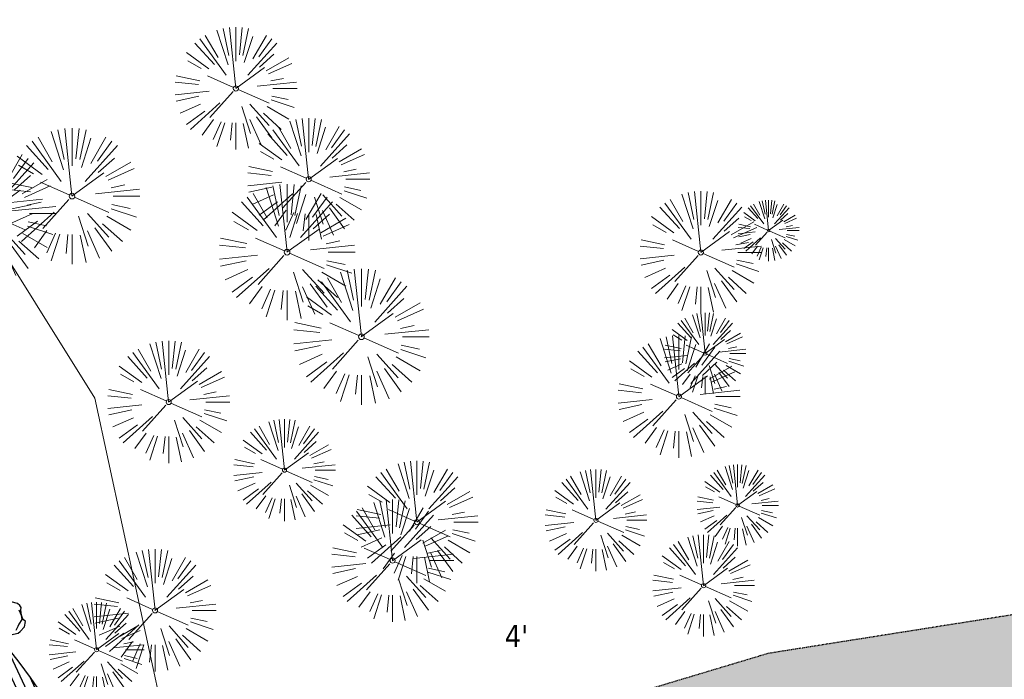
# Model space of a CAD drawing. Header units: feet. Extents: x 1134296 to 1140710, y 647902 to 649877.
# Tile 38 of 42: x 1135099 to 1135244, y 649170 to 649267. Entities that reach past the tile are written whole.
import ezdxf
from ezdxf.lldxf.tags import DXFTag

# ---------------------------------------------------------------- set-up
doc = ezdxf.new("R2010")
doc.units = ezdxf.units.FT
doc.header["$MEASUREMENT"] = 0
doc.linetypes.add('CENTER2', pattern=[1.125, 0.75, -0.125, 0.125, -0.125])
doc.linetypes.add('RAD', pattern=[0.13, 0.08, -0.05])
for name, color, linetype in [('C-PRKG-ASPH', 5, 'Continuous'), ('C-ROAD-ASPHALT', 1, 'Continuous'), ('C-ROAD-CNTR', 1, 'CENTER2'), ('C-UTIL-WATER-MEP', 7, 'WATER (.5x)'), ('G-TEXT-ST02', 2, 'Continuous'), ('G-XREF', 7, 'Continuous'), ('L-BARRIERROCK', 6, 'Continuous'), ('V-PVMT-GRVL', 120, 'RAD')]:
    doc.layers.add(name, color=color, linetype=linetype)
for name, color, linetype, lineweight in [('V-PVMT-HTCH-GRVL', 8, 'Continuous', 20), ('V-SITE-ROCK', 8, 'Continuous', 18), ('V-SITE-VEGE', 8, 'Continuous', 18), ('V-UTIL-POWR-LINE-UNDR', 8, 'EXIST_PROP POWER UNDERGROUND LINE 1', 15)]:
    doc.layers.add(name, color=color, linetype=linetype, lineweight=lineweight)
doc.styles.add('SEI Annotative', font='tahoma.ttf', dxfattribs={"height": 0.1})
doc.styles.get("Standard").update_dxf_attribs({"font": 'arial.ttf'})
tags = doc.linetypes.add('EXIST_PROP POWER UNDERGROUND LINE 1', pattern='A,1.5,-0.2,["P-UG",Standard,S=0.08,R=0,X=-0.1,Y=-0.04],-0.3', length=2).pattern_tags.tags
tags[6] = DXFTag(74, 10)
tags = doc.linetypes.add('WATER (.5x)', pattern='A,0.75,-0.2,["W",Standard,S=0.08,R=0,X=-0.1,Y=-0.04],-0.05', length=1).pattern_tags.tags
tags[6] = DXFTag(74, 10)

# ---------------------------------------------------------------- blocks, each defined once
blk = doc.blocks.new('V-SITE-VEGE-Coniferious Tree 2')
at = {"color": 0, "linetype": 'ByBlock'}
for p, q in [((-0.0626, 0.1926), (-0.1545, 0.4755)), ((-0.0575, 0.2704), (-0.104, 0.4891)), ((-0.0003, 0.0026), (-0.0523, 0.4973)), ((0, 0.2219), (0, 0.5)), ((0.0289, 0.2753), (0.0522, 0.4973)), ((0.0572, 0.2693), (0.1039, 0.4891)), ((-0.1757, 0.1951), (-0.3346, 0.3716)), ((-0.0791, 0.1089), (-0.2939, 0.4045)), ((-0.146, 0.2528), (-0.25, 0.433)), ((0.0685, 0.211), (0.1382, 0.4256)), ((0.0978, 0.1086), (0.3345, 0.3716)), ((0.1391, 0.2411), (0.25, 0.433)), ((0.1869, 0.2573), (0.2939, 0.4045)), ((-0.2201, 0.1599), (-0.4046, 0.2939)), ((-0.2844, 0.1642), (-0.3931, 0.227)), ((0.192, 0.1729), (0.3116, 0.2806)), ((0.2488, 0.1436), (0.433, 0.25)), ((-0.0009, -0.0007), (0.235, 0.1707)), ((0.2659, 0.1184), (0.4568, 0.2034)), ((-0.2961, 0.0629), (-0.4891, 0.1039)), ((-0.0199, 0.0089), (-0.2319, 0.1032)), ((0.2873, 0.0611), (0.3885, 0.0826)), ((-0.306, 0.0322), (-0.4973, 0.0523)), ((0.1731, 0.0182), (0.4972, 0.0523)), ((0.3025, 0), (0.5, 0)), ((-0.2183, -0.0229), (-0.4973, -0.0523)), ((-0.3022, -0.0642), (-0.4891, -0.1039)), ((-0.023, -0.0255), (-0.2138, -0.2374)), ((0.0185, -0.0083), (0.272, -0.1211)), ((0.2936, -0.0624), (0.4274, -0.0908)), ((-0.2881, -0.1283), (-0.4568, -0.2034)), ((-0.132, -0.1189), (-0.3716, -0.3346)), ((0.1144, -0.1271), (0.2718, -0.3019)), ((0.2891, -0.094), (0.4755, -0.1545)), ((-0.2545, -0.1849), (-0.4046, -0.2939)), ((0.0478, -0.1473), (0.1192, -0.3671)), ((0.2254, -0.2029), (0.3716, -0.3346)), ((0.2555, -0.1475), (0.433, -0.25)), ((-0.1843, -0.2536), (-0.2767, -0.3808)), ((-0.1214, -0.2725), (-0.1856, -0.4168)), ((-0.091, -0.2799), (-0.1545, -0.4755)), ((-0.0297, -0.2818), (-0.0443, -0.4216)), ((0, -0.2818), (0, -0.5)), ((0.061, -0.2873), (0.1039, -0.4891)), ((0.1131, -0.2541), (0.2033, -0.4568)), ((0.1689, -0.2325), (0.2939, -0.4045))]:
    blk.add_line(p, q, dxfattribs=at)
blk.add_circle((0, 0), 0.0208)
blk = doc.blocks.new('C_XBASE-PACTOLA_02403811')
at = {"layer": 'V-PVMT-HTCH-GRVL', "transparency": 33554610}
h = blk.add_hatch(dxfattribs=at)
h.set_pattern_fill('AR-SAND', color=256)
h.set_pattern_definition([(37.5, (0, 0), (-0.0629933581, 1.926823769), [0, -1.52, 0, -1.7, 0, -1.625]), (7.5, (0, 0), (1.7697767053, 2.822146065), [0, -0.82, 0, -1.37, 0, -0.525]), (327.5, (-1.23, 0), (3.1141418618, 0.0056590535), [0, -0.5, 0, -1.8, 0, -2.35]), (317.5, (-1.23, 0), (3.0061266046, 0.877675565), [0, -0.25, 0, -1.18, 0, -1.35])])
edge = h.paths.add_edge_path()
edge.add_line((1135299.06, 649179.02), (1135359.94, 649193.25))
edge.add_line((1135359.94, 649193.25), (1135357.6, 649204.56))
edge.add_line((1135357.6, 649204.56), (1135297.03, 649189.08))
edge.add_line((1135297.03, 649189.08), (1135246.75, 649179.4))
edge.add_line((1135246.75, 649179.4), (1135209, 649173.44))
edge.add_line((1135209, 649173.44), (1135171.84, 649162.29))
edge.add_line((1135171.84, 649162.29), (1135139.91, 649146.16))
edge.add_line((1135139.91, 649146.16), (1135122.57, 649139.76))
edge.add_line((1135122.57, 649139.76), (1135114.05, 649140.95))
edge.add_line((1135114.05, 649140.95), (1135111.97, 649145.03))
edge.add_arc((1135036.64, 649124.78), 78, -10.868, 15.0487, ccw=False)
edge.add_line((1135113.25, 649110.08), (1135110.3, 649094.74))
edge.add_line((1135110.3, 649094.74), (1135124.25, 649116.46))
edge.add_line((1135124.25, 649116.46), (1135147.57, 649134.63))
edge.add_line((1135147.57, 649134.63), (1135176.02, 649152.15))
edge.add_line((1135176.02, 649152.15), (1135211.36, 649161.25))
edge.add_line((1135211.36, 649161.25), (1135250.66, 649167.36))
edge.add_line((1135250.66, 649167.36), (1135299.06, 649179.02))
at = {"layer": 'V-PVMT-GRVL', "flags": 128}
blk.add_lwpolyline([(1135111.97, 649145.03), (1135114.05, 649140.95), (1135122.57, 649139.76), (1135139.91, 649146.16), (1135171.84, 649162.29), (1135209, 649173.44), (1135246.75, 649179.4), (1135297.03, 649189.08), (1135357.6, 649204.56)], dxfattribs=at)
at = {"layer": 'V-UTIL-POWR-LINE-UNDR', "flags": 128}
blk.add_lwpolyline([(1134480.13, 648231.49), (1134495, 648496.17), (1134496.35, 648566.44), (1134464.63, 648641.53), (1134459.68, 648691.6), (1134473.79, 648747.28), (1134487.67, 648772.88), (1134492.62, 648802.57), (1134496.09, 648841.02), (1134500.8, 648860.32), (1134494.59, 648928.38), (1134495.61, 649027.12), (1134495.96, 649106.74), (1134599.22, 649131.5), (1134637.55, 649168.54), (1134656.34, 649214.88), (1134694.64, 649279.09), (1134746.48, 649319.73), (1134803.11, 649342.85), (1134848.62, 649349.48), (1134877.8, 649337.9), (1134908.97, 649315.13), (1134965.72, 649315.53), (1135021.66, 649297.83), (1135074.57, 649267.3), (1135109.81, 649210.95), (1135119.86, 649164.36), (1135144.6, 649102.15)], dxfattribs=at)
at = {"layer": 'V-SITE-VEGE'}
for p, xscale, yscale, zscale in [((1135130.56, 649256.54), 17.99978256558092, 17.99978256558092, 17.99978256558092), ((1135141.28, 649243.17), 17.99978256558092, 17.99978256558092, 17.99978256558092), ((1135106.44, 649240.69), 19.99975840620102, 19.99975840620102, 19.99975840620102), ((1135094.11, 649238.14), 19.99975840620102, 19.99975840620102, 19.99975840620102), ((1135138.1, 649232.44), 19.99975840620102, 19.99975840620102, 19.99975840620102), ((1135199.01, 649232.4), 17.99978256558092, 17.99978256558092, 17.99978256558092), ((1135208.99, 649235.62), 8.999891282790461, 8.999891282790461, 8.999891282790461), ((1135149.04, 649219.99), 19.99975840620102, 19.99975840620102, 19.99975840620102), ((1135120.67, 649210.38), 17.99978256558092, 17.99978256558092, 17.99978256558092), ((1135195.78, 649211.18), 17.99978256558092, 17.99978256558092, 17.99978256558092), ((1135137.72, 649200.36), 14.99981880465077, 14.99981880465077, 14.99981880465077), ((1135157.21, 649192.71), 17.99978256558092, 17.99978256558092, 17.99978256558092), ((1135183.57, 649192.98), 14.99981880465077, 14.99981880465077, 14.99981880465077), ((1135153.63, 649187.04), 17.99978256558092, 17.99978256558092, 17.99978256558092), ((1135199.41, 649183.36), 14.99981880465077, 14.99981880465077, 14.99981880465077), ((1135118.66, 649179.71), 17.99978256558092, 17.99978256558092, 17.99978256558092), ((1135110.06, 649173.93), 13.99983088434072, 13.99983088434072, 13.99983088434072)]:
    blk.add_blockref('V-SITE-VEGE-Coniferious Tree 2', p, dxfattribs=dict(at, xscale=xscale, yscale=yscale, zscale=zscale))
at = {"layer": 'V-SITE-VEGE', "xscale": 11.99985504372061, "yscale": 11.99985504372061, "zscale": 11.99985504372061, "rotation": 8.537736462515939e-07}
for p in [(1135199.65, 649217.53), (1135204.43, 649195.18)]:
    blk.add_blockref('V-SITE-VEGE-Coniferious Tree 2', p, dxfattribs=at)
at = {"layer": 'V-SITE-ROCK', "style": 'SEI Annotative'}
blk.add_text("4'", height=3.2, dxfattribs=at).set_placement((1135170.16, 649174.35))
blk = doc.blocks.new("5'_BarrierRock")
at = {"layer": 'L-BARRIERROCK', "flags": 128}
for points in [[(3.8, 25.2), (-4, 23.4), (-10.8, 21), (-17.7, 19.5), (-22.2, 16.5), (-24.3, 10.3), (-26.1, 0.1), (-25.5, -2.9), (-27, -7), (-29.1, -9.7), (-29.4, -13.3), (-11.1, -24.7), (-9.1, -29.7), (-9.1, -31.5), (-8.8, -33.6), (-1.9, -34.5), (7.7, -31.8), (16, -30), (19.6, -27.4), (27.1, -18.7), (28.9, -9.4), (24.1, -5.6), (22, 1.6), (21.4, 6.1), (20.8, 11.2), (21.1, 15.1), (19, 18.6), (15.2, 22.2), (3.8, 25.2)], [(-24.3, -3.8), (-24.3, 1.3), (-22.2, 8.2), (-18.6, 13.3), (-14.4, 18), (-11.4, 19.8)], [(-20.4, 4.6), (-21.9, -2.6), (-21.3, -6.4), (-20.4, -9.4), (-17.1, -15.7), (-12.9, -19), (-7, -26.8), (-5.5, -29.4), (-3.4, -30.6), (-1.9, -30.6)], [(17.5, 10.9), (21.6, 1.5), (22.6, -6.1), (17.2, -14.2), (15.4, -18.4), (13.4, -22.9), (12.2, -25.6)]]:
    blk.add_lwpolyline(points, dxfattribs=at)
blk = doc.blocks.new('C_PBASE-PACTOLA_02403811')
at = {"layer": 'C-ROAD-ASPHALT'}
blk.add_lwpolyline([(1134916.81, 648653.23), (1134952.32, 648718.22, 0.019155), (1134969.66, 648753.05), (1135036.87, 648902.16, 0.009219), (1135044.25, 648919.38), (1135101.51, 649060.02, 0.049273), (1135107.54, 649080.38), (1135113.25, 649110.08, 0.302523), (1135079.74, 649189.8), (1135017.58, 649231, 0.036701), (1134952.66, 649267.49), (1134930.36, 649277.95, 0.265468), (1134828.52, 649269.75), (1134807.49, 649255.39, 0.041643), (1134780.65, 649233.58), (1134706.83, 649162.6, 0.057659), (1134625.2, 649063.66, -0.572256), (1134616.58, 649064.03), (1134601.86, 649091.79)], format="xyb", dxfattribs=at)
at = {"layer": 'C-ROAD-CNTR', "flags": 128}
blk.add_lwpolyline([(1134682.82, 648422.25), (1134669.22, 648425.85, -0.177469), (1134620.15, 648460.15), (1134616.5, 648465.38, -0.104209), (1134576.2, 648560.26), (1134558.55, 648650.05, -0.01381), (1134553.98, 648677.28), (1134544.9, 648742.27, -0.094333), (1134550.43, 648854.34), (1134559, 648889.72, -0.142864), (1134712.37, 649156.83), (1134786.2, 649227.81, -0.041643), (1134812.01, 649248.79), (1134833.03, 649263.15, -0.265468), (1134926.96, 649270.71), (1134949.26, 649260.25, -0.036701), (1135013.16, 649224.33), (1135075.32, 649183.13, -0.302523), (1135105.39, 649111.58), (1135099.69, 649081.89, -0.049273), (1135094.1, 649063.04), (1135036.84, 648922.4, -0.009219), (1135029.58, 648905.45), (1134962.36, 648756.34, -0.019155), (1134945.3, 648722.05), (1134909.79, 648657.07, -0.111237), (1134866.24, 648607.57), (1134762.18, 648532.09, 0.322945), (1134716.4, 648393.22), (1134719.72, 648382.71, -0.171424), (1134715.29, 648249.56), (1134707.16, 648228.78, -0.022723), (1134688.71, 648187.28, 0.05045), (1134653.34, 648094.13)], format="xyb", dxfattribs=at)
at = {"layer": 'C-UTIL-WATER-MEP', "flags": 128}
blk.add_lwpolyline([(1134713.29, 648416.24), (1134669.73, 648427.78, -0.177469), (1134621.79, 648461.3), (1134618.14, 648466.52, -0.104209), (1134578.16, 648560.65), (1134560.52, 648650.44, -0.01381), (1134555.96, 648677.56), (1134546.88, 648742.55, -0.094333), (1134552.38, 648853.87), (1134560.94, 648889.25, -0.142864), (1134713.76, 649155.39), (1134787.59, 649226.37, -0.041643), (1134813.13, 649247.14), (1134834.16, 649261.5, -0.265468), (1134926.11, 649268.9), (1134948.41, 649258.44, -0.036701), (1135012.06, 649222.67), (1135074.22, 649181.46, -0.302523), (1135103.43, 649111.96), (1135097.72, 649082.26, -0.049273), (1135092.25, 649063.79), (1135034.99, 648923.15, -0.009219), (1135027.76, 648906.27), (1134960.54, 648757.16, -0.019155), (1134943.55, 648723.01), (1134908.04, 648658.03, -0.111237), (1134865.06, 648609.19), (1134761.01, 648533.71, 0.157468), (1134714.97, 648470.68, 0.157468)], format="xyb", dxfattribs=at)
at = {"layer": 'L-BARRIERROCK', "xscale": 0.08333333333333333, "yscale": 0.08333333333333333, "zscale": 0.08333333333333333}
blk.add_blockref("5'_BarrierRock", (1135097.17, 649178.88), dxfattribs=at)
blk = doc.blocks.new('C_PHTCH-PACTOLA_02403811')
at = {"layer": 'C-PRKG-ASPH'}
h = blk.add_hatch(dxfattribs=at)
h.set_pattern_fill('ANSI31', color=256, scale=10, angle=70)
edge = h.paths.add_edge_path(flags=16)
edge.add_arc((1135093.57, 648760.36), 542, 143.5704, 153.2664, ccw=False)
edge.add_arc((1135093.57, 648760.36), 542, 133.8743, 143.5704, ccw=False)
edge.add_line((1134717.92, 649151.06), (1134791.74, 649222.04))
edge.add_arc((1134924.81, 649083.64), 192, 124.3358, 133.8743, ccw=False)
edge.add_line((1134816.52, 649242.18), (1134837.54, 649256.54))
edge.add_arc((1134886.61, 649184.7), 87, 64.8666, 124.3358, ccw=False)
edge.add_line((1134923.57, 649263.47), (1134945.86, 649253.01))
edge.add_arc((1134736.9, 648807.59), 492, 56.4591, 64.8666, ccw=False)
edge.add_line((1135008.74, 649217.67), (1135070.9, 649176.46))
edge.add_arc((1135036.64, 649124.78), 62, -10.868, 56.4591, ccw=False)
edge.add_line((1135097.53, 649113.09), (1135091.83, 649083.4))
edge.add_arc((1135001.48, 649100.74), 92, 337.8486, 349.132, ccw=False)
edge.add_line((1135086.69, 649066.05), (1135029.44, 648925.41))
edge.add_arc((1134573.75, 649110.92), 492, 335.736, 337.8486, ccw=False)
edge.add_line((1135022.29, 648908.74), (1134970.11, 648792.98))
edge.add_line((1134970.11, 648792.98), (1134955.07, 648759.62))
edge.add_arc((1134506.53, 648961.81), 492, 331.3466, 335.736, ccw=False)
edge.add_line((1134938.28, 648725.89), (1134902.77, 648660.9))
edge.add_arc((1134778.16, 648728.99), 142, 305.9573, 331.3466, ccw=False)
edge.add_line((1134861.54, 648614.05), (1134757.48, 648538.57))
edge.add_arc((1134835.58, 648430.91), 133, 125.9573, 166.4172)
edge.add_arc((1134672.28, 648470.36), 35, 244.1086, 346.4172, ccw=False)
edge.add_arc((1134691.46, 648509.91), 78.96, 214.9055, 244.1168, ccw=False)
edge.add_line((1134626.71, 648464.73), (1134623.06, 648469.96))
edge.add_arc((1134821.51, 648608.47), 242, 191.1168, 214.9138, ccw=False)
edge.add_line((1134584.05, 648561.81), (1134566.4, 648651.59))
edge.add_arc((1135049.17, 648746.46), 492, 187.9519, 191.1168, ccw=False)
edge.add_line((1134561.9, 648678.39), (1134552.83, 648743.38))
edge.add_arc((1134842.02, 648783.77), 292, 166.3961, 187.9519, ccw=False)
edge.add_line((1134558.21, 648852.45), (1134566.77, 648887.84))
edge.add_arc((1135093.57, 648760.36), 542, 158.0478, 166.3961, ccw=False)
edge.add_arc((1135093.57, 648760.36), 542, 153.2664, 158.0478, ccw=False)
edge = h.paths.add_edge_path()
edge.add_line((1134664.93, 648091.02), (1134641.75, 648097.24))
edge.add_arc((1135131.44, 647965.88), 507, 154.1155, 164.9841, ccw=False)
edge.add_arc((1135131.44, 647965.88), 507, 153.4315, 154.1155, ccw=False)
edge.add_arc((1134241.51, 648410.91), 488, 333.4315, 338.6384)
edge.add_line((1134695.99, 648233.15), (1134704.11, 648253.93))
edge.add_arc((1134529.03, 648322.41), 188, 338.6384, 377.1955)
edge.add_arc((1134651.31, 648360.25), 60, 17.1955, 74.9727)
edge.add_line((1134666.86, 648418.2), (1134661.5, 648419.81))
edge.add_arc((1134691.49, 648509.95), 95, 223.9419, 251.5981, ccw=False)
edge.add_arc((1134691.54, 648509.98), 95.06, 214.9166, 223.9393, ccw=False)
edge.add_line((1134613.59, 648455.57), (1134609.94, 648460.8))
edge.add_arc((1134821.51, 648608.47), 258, 191.1168, 214.9138, ccw=False)
edge.add_line((1134568.35, 648558.72), (1134550.7, 648648.51))
edge.add_arc((1135049.17, 648746.46), 508, 187.9519, 191.1168, ccw=False)
edge.add_line((1134546.06, 648676.18), (1134536.98, 648741.16))
edge.add_arc((1134842.02, 648783.77), 308, 166.3961, 187.9519, ccw=False)
edge.add_line((1134542.66, 648856.22), (1134551.22, 648891.6))
edge.add_arc((1135093.57, 648760.36), 558, 163.9213, 166.3961, ccw=False)
edge.add_arc((1134538.18, 648920.44), 20, 343.9213, 402.7699)
edge.add_line((1134552.86, 648934.02), (1134533.45, 648955.01))
edge.add_arc((1135093.57, 648760.36), 592.98, 146.01874, 160.8371, ccw=False)
edge.add_line((1134601.86, 649091.79), (1134616.58, 649064.03))
edge.add_arc((1134621, 649066.38), 5, 207.9516, 327.0741)
edge.add_arc((1135093.57, 648760.36), 558, 133.8743, 147.0741, ccw=False)
edge.add_line((1134706.83, 649162.6), (1134780.65, 649233.58))
edge.add_arc((1134924.81, 649083.64), 208, 124.3358, 133.8743, ccw=False)
edge.add_line((1134807.49, 649255.39), (1134828.52, 649269.75))
edge.add_arc((1134886.61, 649184.7), 103, 64.8666, 124.3358, ccw=False)
edge.add_line((1134930.36, 649277.95), (1134952.66, 649267.49))
edge.add_arc((1134736.9, 648807.59), 508, 56.4591, 64.8666, ccw=False)
edge.add_line((1135017.58, 649231), (1135079.74, 649189.8))
edge.add_arc((1135036.64, 649124.78), 78, -10.868, 56.4591, ccw=False)
edge.add_line((1135113.25, 649110.08), (1135107.54, 649080.38))
edge.add_arc((1135001.48, 649100.74), 108, 337.8486, 349.132, ccw=False)
edge.add_line((1135101.51, 649060.02), (1135044.25, 648919.38))
edge.add_arc((1134573.75, 649110.92), 508, 335.736, 337.8486, ccw=False)
edge.add_line((1135036.87, 648902.16), (1134969.66, 648753.05))
edge.add_arc((1134506.53, 648961.81), 508, 331.3466, 335.736, ccw=False)
edge.add_line((1134952.32, 648718.22), (1134916.81, 648653.23))
edge.add_arc((1134778.16, 648728.99), 158, 305.9573, 331.3466, ccw=False)
edge.add_line((1134870.94, 648601.1), (1134766.88, 648525.62))
edge.add_arc((1134835.58, 648430.91), 117, 125.9573, 162.2649)
edge.add_arc((1134752.71, 648457.41), 30, 162.2649, 196.8024)
edge.add_arc((1134835.58, 648430.91), 113, 170.9217, 197.5477)
edge.add_line((1134727.84, 648396.84), (1134731.16, 648386.32))
edge.add_arc((1134529.03, 648322.41), 212, 11.3401, 17.5477, ccw=False)
edge.add_arc((1134529.06, 648322.4), 211.97, -20.6491, 11.3422, ccw=False)
edge.add_arc((1134759.87, 648235.31), 34.72, 159.1872, 239.4136)
edge.add_line((1134742.2, 648205.42), (1134709.51, 648185.7))
edge.add_line((1134709.51, 648185.7), (1134699, 648181.01))
edge.add_arc((1135131.44, 647965.88), 483, 153.5512, 164.9841)

msp = doc.modelspace()

# ---------------------------------------------------------------- block references
at = {"layer": 'G-TEXT-ST02'}
msp.add_blockref('C_PHTCH-PACTOLA_02403811', (0, 0), dxfattribs=at)

# ---------------------------------------------------------------- next in the draw order: block references
at = {"layer": 'G-XREF'}
msp.add_blockref('C_XBASE-PACTOLA_02403811', (0, 0), dxfattribs=at)

# ---------------------------------------------------------------- next in the draw order: block references
msp.add_blockref('C_PBASE-PACTOLA_02403811', (0, 0), dxfattribs=at)

doc.saveas('drawing.dxf')
